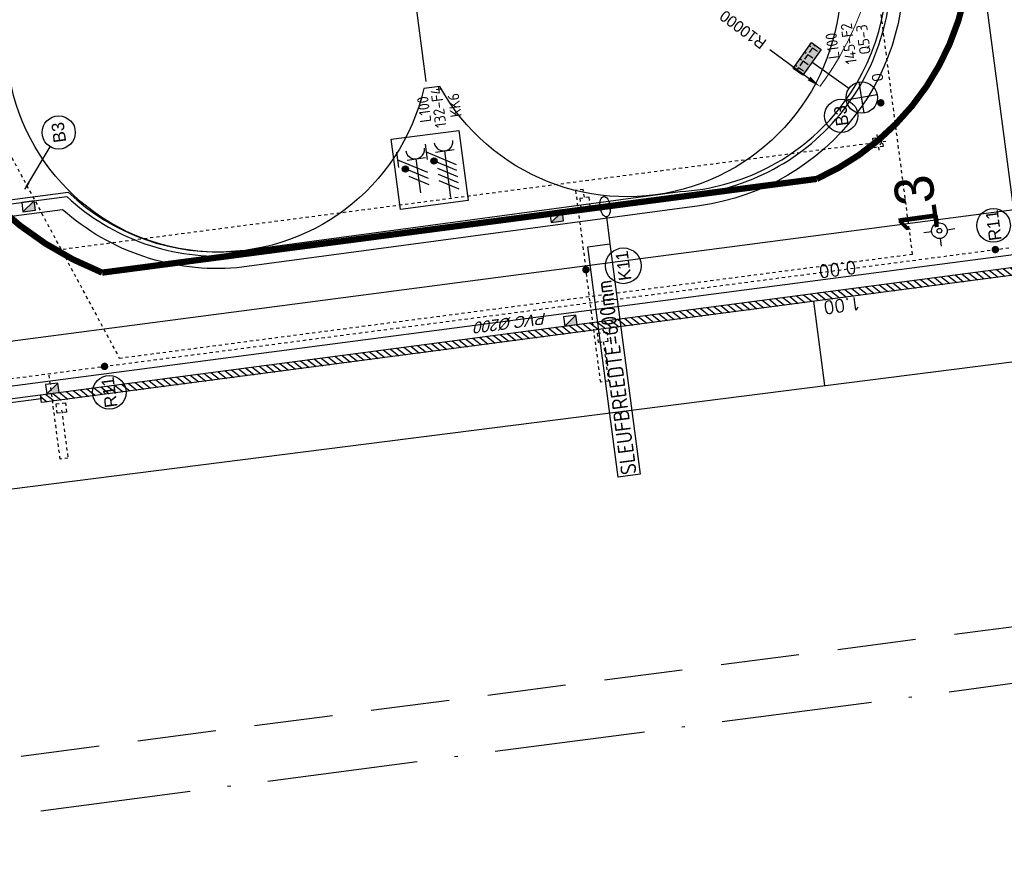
# Model space of a CAD drawing. Header units: metres. Extents: x 118052 to 118564, y 454784 to 455719.
# Tile 7 of 160: x 118225 to 118256, y 455148 to 455175. Entities that reach past the tile are written whole.
import ezdxf
from ezdxf.enums import TextEntityAlignment as Align

# ---------------------------------------------------------------- set-up
doc = ezdxf.new("R2010")
doc.units = ezdxf.units.M
doc.header["$LTSCALE"] = 0.5
doc.header["$PDMODE"] = 3
doc.header["$PDSIZE"] = 0.25
for name, pattern in [('ACAD_ISO10W100', [18, 12, -3, 0, -3]), ('DASHED', [19.049999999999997, 12.7, -6.35]), ('DASHED2', [0.375, 0.25, -0.125]), ('Tauw_L_Center2', [6.4990000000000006, 4, -0.833, 0.833, -0.833])]:
    doc.linetypes.add(name, pattern=pattern)
for name, color, linetype in [('_damwand', 1, 'Continuous'), ('_gebouwen', 7, 'Continuous'), ('_molgoot', 7, 'Continuous'), ('_straatkolk', 7, 'Continuous'), ('_tb13', 7, 'Continuous'), ('BHV plan', 7, 'Continuous'), ('BL00_WERKGRENS', 5, 'DASHED2'), ('EL6221--', 6, 'Continuous'), ('EL6222--', 6, 'Continuous'), ('EL6312--', 6, 'Continuous'), ('EL_N_A_EB00----REVISIE~-_-----', 1, 'Continuous'), ('GRAAFWERKZAAMHEDEN', 6, 'Continuous'), ('Grens', 1, 'ACAD_ISO10W100'), ('KABELLOOP', 6, 'Continuous'), ('Koningsstal VIEUWPORT', 254, 'Continuous'), ('M01', 6, 'Continuous'), ('OL24_TALUD', 252, 'Continuous'), ('ZU_B_-_EL999---LD_PE-65_sdr00~H_-----', 1, 'Tauw_L_Center2'), ('ZU_B_-_EL999---SYM_DRAINPUT~-_002--', 2, 'Tauw_L_Center2'), ('ZU_N_-_AL999---LB_PE-90_sdr00__20_^200~M_-----', 7, 'Continuous'), ('ZU_N_-_AL999---LK_pvc125_sdr34__20_^200~M_-----', 7, 'Continuous'), ('ZU_N_-_AL999---LR_pvc200_sdr34__18_^200~-_-----', 7, 'Continuous'), ('ZU_N_-_AL999---LR_pvc200_sdr34__20_^200~M_-----', 7, 'Continuous'), ('ZU_N_-_DX1AMA--_maatvoering_BGR__18_^200', 7, 'Continuous'), ('ZU_N_-_EL999---LB_PE-90_sdr00~H_-----', 2, 'Tauw_L_Center2'), ('ZU_N_-_EL999---LD_PE-65_sdr00~H_-----', 2, 'Tauw_L_Center2'), ('ZU_N_-_EL999---LK_pvc125_sdr34~H_-----', 2, 'Tauw_L_Center2'), ('ZU_N_-_EL999---LR_pvc200_sdr34~H_-----', 2, 'Tauw_L_Center2'), ('ZU_N_-_EL999---SYM_STRAATKOLK~-_----c', 7, 'Tauw_L_Center2'), ('ZU_N_-_ML999---LB_PE-90_sdr00__20_^200~M_-----', 7, 'Continuous'), ('ZU_N_-_ML999---LK_pvc125_sdr34__20_^200~M_-----', 7, 'Continuous'), ('ZU_N_-_ML999---LR_pvc200_sdr34__20_^200~M_-----', 7, 'Continuous')]:
    doc.layers.add(name, color=color, linetype=linetype)
doc.layers.add('_hekwerk', color=7, linetype='Continuous', lineweight=50)
doc.styles.add('200 ROMANS 2 MM KONINGSSTAL', font='romans.shx', dxfattribs={"height": 0.4})
doc.styles.add('BURO-018', font='Isocp.shx', dxfattribs={"height": 360})
doc.styles.add('BURO-025', font='Isocp.shx', dxfattribs={"height": 500})
doc.styles.add('civiel', font='civiel.shx')
doc.styles.add('TAUW-ISOCP', font='tcb_isocp.shx')
doc.styles.add('tcb_isocp', font='tcb_isocp.shx')
doc.dimstyles.new('tzu18-dot_^200', dxfattribs={"dimscale": 200, "dimtxt": 1.8, "dimasz": 3, "dimexe": 2, "dimexo": 0, "dimgap": 0.5, "dimtad": 1, "dimdec": 0, "dimzin": 0, "dimdsep": 46, "dimtxsty": 'TAUW-ISOCP', "dimblk": 'DOTSMALL', "dimcen": 2, "dimdle": 1.5, "dimclre": 8, "dimadec": 0, "dimazin": 0, "dimtp": 1, "dimtm": 1, "dimtfac": 1, "dimtix": 1, "dimtmove": 1, "dimatfit": 3, "dimldrblk": 'DOTSMALL', "dimfxl": 1, "dimtvp": 0.5, "dimtolj": 1, "dimtzin": 0, "dimlwd": -1, "dimlwe": 5, "dimarcsym": 0})

# ---------------------------------------------------------------- blocks, each defined once
blk = doc.blocks.new('*U9')
at = {"layer": '_straatkolk'}
blk.add_hatch(color=256, dxfattribs=at).paths.add_polyline_path([(0.1997073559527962, -0.1502915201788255), (0.1997073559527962, 0.1497084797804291), (-0.2002926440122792, -0.1502915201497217)])
blk.add_lwpolyline([(0.1997073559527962, -0.1502915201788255), (0.1997073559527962, 0.1497084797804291), (-0.2002926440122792, 0.1497084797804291), (-0.2002926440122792, -0.1502915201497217)], close=True, dxfattribs=at)
blk.add_lwpolyline([(-0.2002926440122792, -0.1502915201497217), (0.1997073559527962, 0.1497084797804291)], dxfattribs=at)
blk = doc.blocks.new('M01')
for points in [[(0, 0.5000000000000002), (0, 1)], [(-1, 0), (-0.5, 0)], [(0.5, 0), (1, 0)], [(0, -0.5000000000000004), (0, -1)]]:
    blk.add_lwpolyline(points)
for radius in [0.5, 0.15]:
    blk.add_circle((0, 0), radius)
blk = doc.blocks.new('*D170')
at = {"layer": 'Defpoints', "color": 0, "transparency": 16777216}
for p in [(-278895.6423663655, 16504.22415455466), (-285837.5586780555, 9306.32182636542)]:
    blk.add_point(p, dxfattribs=at)
at = {"layer": 'ZU_N_-_DX1AMA--_maatvoering_BGR__18_^200', "transparency": 16777216}
blk.add_line((-284459.5977462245, 10735.09563377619), (-285537.6678933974, 9617.271206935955), dxfattribs=at)
at = {"layer": 'ZU_N_-_DX1AMA--_maatvoering_BGR__18_^200', "color": 8, "lineweight": 5, "transparency": 16777216}
blk.add_arc((-278895.6423663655, 16504.22415455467), 10000.00000023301, 226.0371643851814, 277.4163131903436, dxfattribs=at)
at = {"layer": 'ZU_N_-_DX1AMA--_maatvoering_BGR__18_^200', "transparency": 16777216}
blk.add_solid([(-285589.4927901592, 9667.25300437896), (-285485.8429966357, 9567.28940949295), (-285837.5586780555, 9306.321826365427)], dxfattribs=at)
at = {"layer": 'ZU_N_-_DX1AMA--_maatvoering_BGR__18_^200', "transparency": 16777216, "insert": (-283715.8209985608, 11506.29945463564), "char_height": 360, "attachment_point": 5, "rotation": 46.03716438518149, "style": 'civiel'}
blk.add_mtext('\\A1;R10000', dxfattribs=at)
blk = doc.blocks.new('_DotSmall')
at = {"color": 0, "linetype": 'ByBlock', "const_width": 0.5}
blk.add_lwpolyline([(-0.0625, 0, 1), (0.0625, 0, 1)], format="xyb", close=True, dxfattribs=at)
blk = doc.blocks.new('E00525')
at = {"linetype": 'ByBlock'}
h = blk.add_hatch(dxfattribs=at)
h.set_pattern_fill('ANGLE', color=0, scale=0.18438609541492, style=0)
h.set_pattern_definition([(360, (-37.67331033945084, -34.01927211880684), (5.551115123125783e-17, 1.287936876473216), [0.9366813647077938, -0.3512555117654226]), (90, (-37.67331033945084, -34.01927211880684), (-1.287936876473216, 1.387778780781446e-16), [0.9366813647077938, -0.3512555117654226])])
edge = h.paths.add_edge_path()
edge.add_line((-2.522521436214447, 2.863310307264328), (2.522521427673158, 2.863310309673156))
edge.add_line((2.522521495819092, 2.863310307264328), (2.522521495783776, 1.000000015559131))
edge.add_line((2.522521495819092, 1.000000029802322), (-2.522521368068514, 1.000000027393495))
edge.add_line((-2.522521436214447, 1), (-2.522521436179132, 2.863310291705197))
h = blk.add_hatch(color=0, dxfattribs=at)
edge = h.paths.add_edge_path()
edge.add_line((-2.522521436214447, 2.863310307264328), (2.522521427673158, 2.863310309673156))
edge.add_line((2.522521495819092, 2.863310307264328), (2.522521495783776, 1.000000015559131))
edge.add_line((2.522521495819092, 1.000000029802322), (-2.522521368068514, 1.000000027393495))
edge.add_line((-2.522521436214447, 1), (-2.522521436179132, 2.863310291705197))
at = {"color": 0, "linetype": 'ByBlock'}
for p, q in [((-1.767766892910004, 14.38605433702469), (1.767767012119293, 10.85052046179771)), ((1.767766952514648, 14.38605433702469), (-1.767766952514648, 10.85052043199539)), ((5.960464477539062e-08, 10.0973382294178), (1.192092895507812e-07, 2.863310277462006))]:
    blk.add_line(p, q, dxfattribs=at)
blk.add_lwpolyline([(-2.522521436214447, 2.863310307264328), (2.522521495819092, 2.863310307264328), (2.522521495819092, 1.000000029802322), (-2.522521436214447, 1)], close=True, dxfattribs=at)
blk.add_circle((0, 12.61828738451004), 2.500000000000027, dxfattribs=at)
at = {"color": 0, "linetype": 'ByBlock', "style": 'BURO-018'}
for tag, p in [('E_GKAST', (5.960464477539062e-08, 20.61828738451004)), ('E_GROEP', (5.960464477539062e-08, 17.61828738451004)), ('E_SGROEP', (4.500000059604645, 17.61828738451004)), ('E_ARMCODE', (0, 12.61828738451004)), ('E_SLET', (4.500000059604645, 11.61828738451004))]:
    blk.add_attdef(tag, text='', height=1.8, dxfattribs=at).set_placement(p, align=Align.MIDDLE)
blk = doc.blocks.new('E00416')
at = {"color": 0, "linetype": 'Continuous'}
for p, q in [((-3, 7.982050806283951), (-2.99999988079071, 5.482050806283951)), ((-2.999999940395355, 6.732050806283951), (1.500000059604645, 4.133974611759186)), ((-1.499999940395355, 6.5), (1.500000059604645, 6.5)), ((1.192092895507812e-07, 1), (5.960464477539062e-08, 6.5)), ((1.500000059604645, 3.133974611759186), (-1.499999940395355, 4.866025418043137)), ((1.500000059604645, 2.133974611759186), (-1.499999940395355, 3.866025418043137))]:
    blk.add_line(p, q, dxfattribs=at)
at = {"color": 0, "linetype": 'Continuous', "const_width": 0.5}
blk.add_lwpolyline([(-1.683012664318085, 5.116025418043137, 1), (-2.183012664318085, 5.116025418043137, 1)], format="xyb", close=True, dxfattribs=at)
at = {"color": 0, "linetype": 'Continuous'}
blk.add_circle((-1.933012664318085, 5.116025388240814), 0.5000000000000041, dxfattribs=at)
blk.add_arc((5.960464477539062e-08, 8), 1.5, 180, 0, dxfattribs=at)
at = {"color": 0, "linetype": 'Continuous', "style": 'BURO-018', "flags": 1}
blk.add_attdef('E_MATCODE', text='', height=1.799999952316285, rotation=262.5836884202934, dxfattribs=at).set_placement((-436086809.6690868, 176092602.9433621), align=Align.MIDDLE)
at = {"color": 0, "linetype": 'Continuous', "style": 'BURO-018'}
for tag, p in [('E_GKAST', (5.960464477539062e-08, 13)), ('E_GROEP', (0, 10.00000002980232)), ('E_SGROEP', (4.500000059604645, 10))]:
    blk.add_attdef(tag, text='', height=1.8, dxfattribs=at).set_placement(p, align=Align.MIDDLE)
at = {"color": 0, "linetype": 'Continuous', "style": 'BURO-018', "flags": 1}
blk.add_attdef('E_VERMCODE', text='', height=1.8, dxfattribs=at).set_placement((13.00000005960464, 10), align=Align.MIDDLE)
blk = doc.blocks.new('111304D')
at = {"color": 0, "linetype": 'Continuous'}
for p, q in [((-3, 9.98205080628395), (-3, 7.482050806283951)), ((-3, 8.73205080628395), (1.500000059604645, 6.133974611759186)), ((-1.499999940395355, 8.5), (1.5, 8.5)), ((5.960464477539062e-08, 1.000000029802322), (5.960464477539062e-08, 8.5)), ((1.5, 5.133974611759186), (-1.499999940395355, 6.866025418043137)), ((1.500000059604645, 4.133974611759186), (-1.5, 5.866025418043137)), ((1.5, 3.133974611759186), (-1.499999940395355, 4.866025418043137)), ((1.500000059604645, 2.133974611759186), (-1.499999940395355, 3.866025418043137))]:
    blk.add_line(p, q, dxfattribs=at)
at = {"color": 0, "linetype": 'Continuous', "const_width": 0.5}
blk.add_lwpolyline([(-1.683012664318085, 7.116025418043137, 1), (-2.183012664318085, 7.116025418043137, 1)], format="xyb", close=True, dxfattribs=at)
at = {"color": 0, "linetype": 'Continuous'}
blk.add_circle((-1.93301260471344, 7.116025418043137), 0.5000000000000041, dxfattribs=at)
blk.add_arc((0, 10.00000002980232), 1.5, 180, 0, dxfattribs=at)
at = {"color": 0, "linetype": 'Continuous', "style": 'BURO-018', "flags": 1}
blk.add_attdef('E_MATCODE', text='', height=1.799999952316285, rotation=262.5836884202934, dxfattribs=at).set_placement((-436086809.6690868, 176092602.9433621), align=Align.MIDDLE)
at = {"color": 0, "linetype": 'Continuous', "style": 'BURO-018'}
for tag, p in [('E_GKAST', (5.960464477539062e-08, 15.5)), ('E_GROEP', (5.960464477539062e-08, 12.50000002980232)), ('E_SGROEP', (4.5, 12.5))]:
    blk.add_attdef(tag, text='', height=1.8, dxfattribs=at).set_placement(p, align=Align.MIDDLE)
at = {"color": 0, "linetype": 'Continuous', "style": 'BURO-018', "flags": 1}
blk.add_attdef('E_VERMCODE', text='', height=1.8, dxfattribs=at).set_placement((13, 12.5), align=Align.MIDDLE)
blk = doc.blocks.new('A$C051E189E')
at = {"layer": 'EL6221--'}
blk.add_lwpolyline([(-25760.61461561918, -36745.54536747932), (-23497.06018674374, -36745.54449260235), (-23497.05934369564, -38926.80258113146), (-25760.61377257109, -38926.80345600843)], close=True, dxfattribs=at)
ref = blk.add_blockref('111304D', (-25789.09529578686, -38393.26226118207), dxfattribs=dict(at, xscale=200, yscale=200, zscale=200, rotation=270.0000221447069))
ref.add_attrib('E_GROEP', 'KK6', dxfattribs={"layer": '0', "color": 1, "linetype": 'Continuous', "height": 360, "rotation": 2.219811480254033e-05, "style": 'BURO-018'}).set_placement((-22682.8381280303, -38891.35027548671), align=Align.MIDDLE)
ref.add_attrib('E_GKAST', 'L100', dxfattribs={"layer": '0', "color": 1, "linetype": 'Continuous', "height": 360, "rotation": 2.219811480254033e-05, "style": 'BURO-018'}).set_placement((-22689.09548324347, -37908.19549149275), align=Align.MIDDLE)
ref.add_attrib('E_SGROEP', '132-F4', dxfattribs={"layer": '0', "color": 1, "linetype": 'Continuous', "height": 360, "rotation": 2.219811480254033e-05, "style": 'BURO-018'}).set_placement((-22682.05877000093, -38368.74663412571), align=Align.MIDDLE)
at = {"layer": 'EL6222--', "xscale": 200, "yscale": 200, "zscale": 200, "rotation": 270.0000221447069}
blk.add_blockref('E00416', (-25521.09438019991, -37456.55529007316), dxfattribs=at)
at = {"layer": 'EL6312--'}
ref = blk.add_blockref('E00525', (-22418.1352237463, -49970.28928184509), dxfattribs=dict(at, xscale=200, yscale=200, zscale=200, rotation=137.1924115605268))
ref.add_attrib('E_SGROEP', 'Q5-3', dxfattribs={"layer": '0', "color": 1, "linetype": 'ByBlock', "height": 360, "style": 'BURO-018'}).set_placement((-22300.41437339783, -52113.84094014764), align=Align.MIDDLE)
ref.add_attrib('E_GKAST', 'L100', dxfattribs={"layer": '0', "color": 1, "linetype": 'ByBlock', "height": 360, "style": 'BURO-018'}).set_placement((-22372.37944984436, -51110.52965241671), align=Align.MIDDLE)
ref.add_attrib('E_GROEP', '145-F2', dxfattribs={"layer": '0', "color": 1, "linetype": 'ByBlock', "height": 360, "style": 'BURO-018'}).set_placement((-22369.11818748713, -51633.69005030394), align=Align.MIDDLE)
ref.add_attrib('E_SLET', 'O', dxfattribs={"layer": '0', "color": 1, "linetype": 'ByBlock', "height": 360, "style": 'BURO-018'}).set_placement((-23558.59481334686, -52405.19388049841), align=Align.MIDDLE)
blk = doc.blocks.new('A$C6DFC50BF')
at = {"layer": 'GRAAFWERKZAAMHEDEN'}
blk.add_line((-26849.51768183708, -43238.8626100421), (-27720.26597625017, -43238.8626100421), dxfattribs=at)
blk.add_lwpolyline([(-35143.44790428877, -42525.17153093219), (-27720.26597625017, -42525.17153096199), (-27720.26597625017, -43238.8626100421), (-35143.44790422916, -43238.8626100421)], close=True, dxfattribs=at)
blk.add_ellipse((-26522.16170066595, -43238.8626100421), major_axis=(327.355981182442, 6.085680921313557e-09), ratio=0.4933840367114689, dxfattribs=at)
at = {"layer": 'KABELLOOP', "linetype": 'DASHED', "const_width": 200}
for points in [[(-16326.44336074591, -21636.91844528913, 0.2968485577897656), (-26522.16170072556, -27029.90334996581)], [(-26522.16170066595, -50059.90334999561, 0.3636847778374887), (-17582.16170048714, -55943.81955593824)]]:
    blk.add_lwpolyline(points, format="xyb", dxfattribs=at)
blk.add_lwpolyline([(-26522.16170066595, -50059.90334999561), (-26522.16170066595, -27029.90334999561)], dxfattribs=at)
at = {"layer": 'GRAAFWERKZAAMHEDEN', "color": 2, "style": 'BURO-025'}
blk.add_text('SLEUFBREEDTE=600mm', height=500, rotation=359.9837082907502, dxfattribs=at).set_placement((-35109.41455578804, -43134.82707440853))
blk = doc.blocks.new('Leidingen')
at = {"layer": 'ZU_B_-_EL999---LD_PE-65_sdr00~H_-----'}
blk.add_lwpolyline([(-287843.7378258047, 34161.44478414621), (-287841.2247656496, 7694.497313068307)], dxfattribs=at)
at = {"layer": 'ZU_B_-_EL999---SYM_DRAINPUT~-_002--'}
for p, q in [((-287841.2481175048, 7940.433311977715), (-287841.1990788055, 7423.969314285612)), ((-288099.4567644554, 7694.472793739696), (-287582.9927668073, 7694.521832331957)), ((-287991.2390077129, 7844.483069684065), (-287691.2390090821, 7844.511554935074)), ((-287991.2390077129, 7844.483069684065), (-287991.2105223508, 7544.483071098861)), ((-287841.2173805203, 7616.71931339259), (-287841.2247656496, 7694.497313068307)), ((-287691.2390090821, 7844.511554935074), (-287691.2105236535, 7544.511556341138)), ((-287991.2105223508, 7544.483071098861), (-287691.2105236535, 7544.511556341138))]:
    blk.add_line(p, q, dxfattribs=at)
blk.add_circle((-287841.2247656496, 7694.497313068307), 99.99999999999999, dxfattribs=at)
at = {"layer": 'ZU_N_-_EL999---LB_PE-90_sdr00~H_-----'}
blk.add_lwpolyline([(-280797.0730125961, 36693.8406798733), (-291532.1112828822, 32630.85057785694), (-291532.1112831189, 7068.149949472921), (-274747.4530802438, 7068.149949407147)], dxfattribs=at)
at = {"layer": 'ZU_N_-_EL999---LD_PE-65_sdr00~H_-----'}
blk.add_lwpolyline([(-287843.7378258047, 34161.44478414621), (-285182.2799155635, 36971.18561943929)], dxfattribs=at)
at = {"layer": 'ZU_N_-_EL999---LK_pvc125_sdr34~H_-----'}
for points in [[(-292935.9649187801, 34674.47473662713), (-294485.9649187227, 34674.4747366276), (-294485.964918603, 34924.47473659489), (-291732.1112829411, 34924.47473672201)], [(-293030.5209968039, 17230.16434739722), (-294292.3192725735, 17230.1643474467), (-294292.3192727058, 17480.16434732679), (-290670.9264659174, 17480.16434800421)], [(-288369.9783213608, 17230.16434792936), (-288119.9783214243, 17230.16434791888), (-288119.9783214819, 17480.16434790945), (-290769.9783215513, 17480.16434779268)]]:
    blk.add_lwpolyline(points, dxfattribs=at)
at = {"layer": 'ZU_N_-_EL999---LR_pvc200_sdr34~H_-----'}
blk.add_lwpolyline([(-291732.1112830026, 37366.44620374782), (-291732.1112830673, -65.07610745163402)], dxfattribs=at)
at = {"layer": 'ZU_N_-_EL999---SYM_STRAATKOLK~-_----c', "lineweight": -3}
for points in [[(-292721.6012247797, 34524.47473658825), (-293021.6012248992, 34524.47473651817), (-293021.6012249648, 34824.47473661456), (-292721.6012247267, 34824.47473672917)], [(-292730.520996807, 17080.16434740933), (-293030.5209966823, 17080.16434736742), (-293030.5209969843, 17380.16434749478), (-292730.5209968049, 17380.1643476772)], [(-288687.2466053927, 17080.16434789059), (-288387.2466054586, 17080.16434786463), (-288387.2466053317, 17380.16434799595), (-288687.2466055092, 17380.16434811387)]]:
    blk.add_lwpolyline(points, close=True, dxfattribs=at)
at = {"layer": 'ZU_N_-_ML999---LB_PE-90_sdr00__20_^200~M_-----'}
for p, q in [((-285686.7249377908, 34843.20849079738), (-285780.8875851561, 34917.5952896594)), ((-285780.8875851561, 34917.5952896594), (-285773.7123914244, 34911.92701556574)), ((-285773.7123914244, 34911.92701556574), (-285753.3167620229, 34895.81483496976)), ((-285753.3167620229, 34895.81483496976), (-285722.7515667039, 34871.66887995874)), ((-285722.7515667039, 34871.66887995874), (-285686.7249377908, 34843.20849079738)), ((-285686.7249377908, 34843.20849079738), (-285650.6983089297, 34814.74810158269)), ((-285592.5622904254, 34768.82169193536), (-285686.7249377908, 34843.20849079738)), ((-285686.7249377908, 34843.20849079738), (-284548.9023849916, 33944.34912633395)), ((-285650.6983089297, 34814.74810158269), (-285620.1331135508, 34790.60214668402)), ((-285620.1331135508, 34790.60214668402), (-285599.737484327, 34774.48996605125)), ((-285599.737484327, 34774.48996605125), (-285592.5622904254, 34768.82169193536))]:
    blk.add_line(p, q, dxfattribs=at)
at = {"layer": 'ZU_N_-_ML999---LB_PE-90_sdr00__20_^200~M_-----', "flags": 128}
blk.add_lwpolyline([(-286608.0723537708, 7445.670167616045, 0, 0, 0), (-286585.8523334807, 7327.745315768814, 0, 91.82399999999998, 0), (-286587.5454990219, 7336.731189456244, 91.82399999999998, 169.728, 0), (-286592.3583555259, 7362.273712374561, 169.728, 221.712, 0), (-286599.5709740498, 7400.552119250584, 221.712, 240, 0), (-286608.0723537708, 7445.670167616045, 240, 221.712, 0), (-286616.5737336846, 7490.78821588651, 221.712, 169.728, 0), (-286623.7863523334, 7529.066622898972, 169.728, 91.82399999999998, 0), (-286628.5992087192, 7554.609145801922, 91.82399999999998, 0, 0), (-286630.2923742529, 7563.595019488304, 0, 0, 0), (-286608.0723537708, 7445.670167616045, 0, 0, 0), (-286755.8922174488, 8230.17149785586, 0, 0, 0)], format="xyseb", dxfattribs=at)
at = {"layer": 'ZU_N_-_ML999---LB_PE-90_sdr00__20_^200~M_-----'}
for centre, radius in [((-284131.7599859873, 33614.8141291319), 531.6023847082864), ((-286854.3273492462, 8752.58093517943), 531.6023847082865)]:
    blk.add_circle(centre, radius, dxfattribs=at)
at = {"layer": 'ZU_N_-_ML999---LK_pvc125_sdr34__20_^200~M_-----', "flags": 128}
blk.add_lwpolyline([(-290670.9264659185, 17480.164347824, 0, 0, 0), (-290667.8975860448, 17600.12611629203, 0, 91.82399999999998, 0), (-290668.1283867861, 17590.98502958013, 91.82399999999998, 169.728, 0), (-290668.7844419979, 17565.00131048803, 169.728, 221.712, 0), (-290669.7676164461, 17526.0617204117, 221.712, 240, 0), (-290670.9264659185, 17480.164347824, 240, 221.712, 0), (-290672.0853153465, 17434.26697523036, 221.712, 169.728, 0), (-290673.0684897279, 17395.32738520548, 169.728, 91.82399999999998, 0), (-290673.7245450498, 17369.34366624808, 91.82399999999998, 0, 0), (-290673.955345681, 17360.20257940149, 0, 0, 0), (-290670.9264659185, 17480.164347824, 0, 0, 0), (-290686.8797065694, 16848.32054732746, 0, 0, 0)], format="xyseb", dxfattribs=at)
at = {"layer": 'ZU_N_-_ML999---LK_pvc125_sdr34__20_^200~M_-----'}
blk.add_circle((-290701.2849321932, 16277.78739102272), 570.7149839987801, dxfattribs=at)
at = {"layer": 'ZU_N_-_ML999---LR_pvc200_sdr34__20_^200~M_-----', "flags": 128}
for points in [[(-291732.1112829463, 33133.2684905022, 0, 0, 0), (-291612.2697824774, 33139.43410488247, 0, 91.82399999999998, 0), (-291621.4017048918, 33138.96428506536, 91.82399999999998, 169.728, 0), (-291647.3593739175, 33137.62881298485, 169.728, 221.712, 0), (-291686.2599248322, 33135.62745447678, 221.712, 240, 0), (-291732.1112829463, 33133.2684905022, 240, 221.712, 0), (-291777.9626408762, 33130.9095264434, 221.712, 169.728, 0), (-291816.8631919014, 33128.90816800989, 169.728, 91.82399999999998, 0), (-291842.8208609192, 33127.57269598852, 91.82399999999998, 0, 0), (-291851.9527832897, 33127.10287610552, 0, 0, 0), (-291732.1112829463, 33133.2684905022, 0, 0, 0), (-292036.9545373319, 33117.58489228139, 0, 0, 0)], [(-291732.1112829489, 4425.558678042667, 0, 0, 0), (-291851.9294598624, 4432.162046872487, 0, 91.82399999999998, 0), (-291842.7993147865, 4431.658870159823, 91.82399999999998, 169.728, 0), (-291816.8466977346, 4430.228580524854, 169.728, 221.712, 0), (-291777.9537175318, 4428.085126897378, 221.712, 240, 0), (-291732.1112829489, 4425.558678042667, 240, 221.712, 0), (-291686.2688484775, 4423.032229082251, 221.712, 169.728, 0), (-291647.3758682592, 4420.888775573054, 169.728, 91.82399999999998, 0), (-291621.4232510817, 4419.45848592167, 91.82399999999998, 0, 0), (-291612.2931061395, 4418.955309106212, 0, 0, 0), (-291732.1112829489, 4425.558678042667, 0, 0, 0), (-291496.6799601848, 4412.583686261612, 0, 0, 0)]]:
    blk.add_lwpolyline(points, format="xyseb", dxfattribs=at)
at = {"layer": 'ZU_N_-_ML999---LR_pvc200_sdr34__20_^200~M_-----'}
for centre in [(-292573.5875834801, 33089.97615563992), (-290960.151352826, 4383.014747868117)]:
    blk.add_circle(centre, 537.3427850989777, dxfattribs=at)
at = {"layer": 'EL_N_A_EB00----REVISIE~-_-----'}
for name in ['A$C051E189E', 'A$C6DFC50BF']:
    blk.add_blockref(name, (-262229.9305388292, 59850.06411849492), dxfattribs=at)
at = {"layer": 'M01'}
ref = blk.add_blockref('M01', (-290902.9451942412, 6118.727849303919), dxfattribs=dict(at, xscale=499.999999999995, yscale=499.999999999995, zscale=499.999999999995, rotation=0.2803370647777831))
ref.add_attrib('TAG', '13', (-290902.9451942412, 6118.727849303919), dxfattribs={"layer": '0', "color": 81, "height": 1250, "rotation": 0.280337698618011})
at = {"layer": 'ZU_N_-_AL999---LB_PE-90_sdr00__20_^200~M_-----'}
for style, p in [('TAUW-ISOCP', (-284131.7599859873, 33614.8141291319)), ('tcb_isocp', (-286854.3273492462, 8752.58093517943))]:
    blk.add_text('B3', height=399.9999999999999, dxfattribs=dict(at, style=style)).set_placement(p, align=Align.MIDDLE)
at = {"layer": 'ZU_N_-_AL999---LK_pvc125_sdr34__20_^200~M_-----', "style": 'tcb_isocp'}
blk.add_text('K11', height=399.9999999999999, dxfattribs=at).set_placement((-290701.2849321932, 16277.78739102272), align=Align.MIDDLE)
at = {"layer": 'ZU_N_-_AL999---LR_pvc200_sdr34__18_^200~-_-----', "style": 'tcb_isocp', "oblique": 20.00023775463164}
blk.add_text('PVC %%129200', height=359.9999999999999, rotation=90, dxfattribs=at).set_placement((-291866.3493866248, 18917.70862841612))
at = {"layer": 'ZU_N_-_AL999---LR_pvc200_sdr34__20_^200~M_-----', "style": 'tcb_isocp'}
for p in [(-292573.5875834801, 33089.97615563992), (-290960.151352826, 4383.014747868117)]:
    blk.add_text('R11', height=399.9999999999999, dxfattribs=at).set_placement(p, align=Align.MIDDLE)
at = {"layer": 'ZU_N_-_DX1AMA--_maatvoering_BGR__18_^200'}
dim = blk.add_radius_dim(center=(-278895.6423663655, 16504.22415455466), mpoint=(-285837.5586780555, 9306.32182636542), dimstyle='tzu18-dot_^200', override={"dimasz": 2.16, "dimexe": 0, "dimgap": 0.6, "dimtad": 0, "dimtxsty": 'civiel', "dimcen": 0.1, "dimdle": 0, "dimclrd": 256, "dimclrt": 256, "dimadec": 2, "dimtm": 0, "dimtofl": 0, "dimtmove": 0, "dimtvp": 0}, dxfattribs=at)
dim.commit()
dim.dimension.update_dxf_attribs({"geometry": '*D170', "text_midpoint": (-283715.8209985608, 11506.29945463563), "dimtype": 164})

msp = doc.modelspace()

# ---------------------------------------------------------------- hatches: boundary and pattern name
at = {"layer": '_damwand'}
h = msp.add_hatch(dxfattribs=at)
h.set_pattern_fill('ANSI31', color=256, scale=0.05, style=0)
h.set_pattern_definition([(141.6844038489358, (118285.5844273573, 455214.3319940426), (-0.0984238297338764, -0.1245564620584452), [])])
h.paths.add_polyline_path([(118285.5552579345, 455170.7593735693), (118285.5877591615, 455170.5114952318), (118225.5752962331, 455162.6428016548), (118225.5427950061, 455162.8906799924)])

# ---------------------------------------------------------------- linework, layer by layer
msp.add_lwpolyline([(118250.5478904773, 455163.1861864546), (118250.1958649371, 455165.8709929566)])
at = {"layer": '_damwand', "color": 0}
msp.add_lwpolyline([(118285.5552579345, 455170.7593735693), (118285.5877591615, 455170.5114952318), (118225.5752962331, 455162.6428016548), (118225.5427950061, 455162.8906799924), (118285.5552579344, 455170.7593735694)], dxfattribs=at)
at = {"layer": '_gebouwen'}
msp.add_line((118237.8317475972, 455172.8805139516), (118231.9102855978, 455218.0087098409), dxfattribs=at)
msp.add_lwpolyline([(118251.005260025, 455176.8001094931, -0.8211431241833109), (118238.2717239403, 455172.7137977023), (118237.7600462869, 455172.6524283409), (118237.7604503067, 455172.6542100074, -0.8358298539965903), (118224.507387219, 455173.3206762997), (118222.0561813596, 455191.834)], format="xyb", dxfattribs=at)
at = {"layer": '_hekwerk', "lineweight": -2}
msp.add_lwpolyline([(118271.8224141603, 455327.3720709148), (118271.7863241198, 455334.5867313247), (118269.558, 455347.086), (118266.9163241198, 455360.4347313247), (118264.1786573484, 455377.5886351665), (118261.9046651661, 455395.0877247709), (118155.6559999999, 455382.2426666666), (118160.288, 455306.6199999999), (118162.379, 455281.874), (118167.107, 455249.7279999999), (118171.917, 455216.499), (118172.227, 455212.7359999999), (118173.912, 455200.03), (118178.156, 455171.7509999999), (118179.927, 455159.5309999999), (118195.4584849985, 455159.3820569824), (118211.5634896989, 455159.4226150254), (118222.6108883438, 455159.6400007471), (118292.6487714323, 455168.5302653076), (118294.1190167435, 455171.3829988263), (118292.823, 455193.84), (118292.2163301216, 455198.35799452)], dxfattribs=at)
at = {"layer": '_molgoot'}
msp.add_lwpolyline([(118245.5227383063, 455234.5880861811), (118248.0496118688, 455215.1220599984), (118251.2814921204, 455190.1629847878), (118252.987666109, 455177.3410420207, -0.4138194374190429), (118246.552482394, 455168.9186310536), (118231.8032551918, 455166.9357948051, -0.2037156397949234), (118226.2446571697, 455168.790060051), (118222.6366525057, 455168.3169869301), (118221.9613711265, 455173.4671809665), (118217.6869617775, 455172.886067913), (118216.4110321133, 455171.669084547), (118213.8899606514, 455169.3932578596), (118214.8311837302, 455161.8896223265), (118285.3934837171, 455171.1414995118), (118284.9280067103, 455174.6027260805), (118267.4102079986, 455172.3058347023), (118263.9329451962, 455171.8383632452, -0.4158503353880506), (118257.7114081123, 455176.6129236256), (118257.7114081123, 455176.6129236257), (118255.4027097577, 455194.2605006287, -0.4298859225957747), (118263.9413493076, 455204.8486265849), (118263.9413493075, 455204.8486265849), (118290.9896435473, 455208.3951355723), (118291.0929473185, 455207.6229182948)], format="xyb", dxfattribs=at)
at = {"layer": '_tb13'}
for points in [[(118216.1160568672, 455171.9957834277), (118217.5096321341, 455173.2656392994), (118222.3057269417, 455173.9176763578), (118222.9812558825, 455168.7655942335), (118226.3761837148, 455169.2107292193, 0.2099485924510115), (118231.7607491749, 455167.3336788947), (118245.9440234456, 455169.2404303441, 0.435061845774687), (118252.5911611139, 455177.2882803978), (118250.8848942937, 455190.110920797), (118247.6529236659, 455215.0706939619), (118245.1259546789, 455234.537455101), (118243.2808983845, 455249.2509040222), (118241.8845431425, 455259.4511941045, 0.4434917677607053), (118236.4677419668, 455263.8647185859), (118228.5220832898, 455262.8218946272), (118219.9083316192, 455261.6940580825, 0.417287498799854), (118218.1559912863, 455259.4749754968), (118218.8377493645, 455254.0482593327), (118214.1367835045, 455253.4753231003), (118212.805, 455254.468)], [(118216.0288442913, 455172.092189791), (118217.452, 455173.389), (118222.417, 455174.064), (118223.09325198, 455168.9113916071), (118226.422, 455169.346, 0.212013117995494), (118231.747, 455167.463), (118245.9267025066, 455169.3692712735, 0.4383998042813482), (118252.453, 455177.341), (118250.756, 455190.094), (118247.524, 455215.054), (118244.997, 455234.521), (118243.152, 455249.234), (118241.755, 455259.439, 0.4439321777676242), (118236.486, 455263.736), (118228.539, 455262.693), (118219.924, 455261.565, 0.417445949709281), (118218.285, 455259.491), (118218.983, 455253.935), (118214.101, 455253.34), (118212.7229341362, 455254.3624032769)]]:
    msp.add_lwpolyline(points, format="xyb", dxfattribs=at)
msp.add_lwpolyline([(118214.2690268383, 455170.3202174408), (118213.4671126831, 455169.5504176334), (118214.4843570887, 455161.4407235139), (118225.5427950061, 455162.8906799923), (118225.5596956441, 455162.7617832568), (118214.3716384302, 455161.2948313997), (118213.33, 455169.5989999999), (118214.179, 455170.4139999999)], dxfattribs=at)
at = {"layer": 'BHV plan', "color": 2, "linetype": 'Continuous'}
for p, q in [((118256.5643748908, 455168.7842206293), (118230.0818916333, 455370.7591773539)), ((118283.8438431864, 455172.3610406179), (118218.9157268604, 455163.8478180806))]:
    msp.add_line(p, q, dxfattribs=at)
at = {"layer": 'BL00_WERKGRENS', "color": 0, "ltscale": 20}
msp.add_lwpolyline([(118294.1167979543, 455236.3675521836), (118295.374342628, 455223.3554798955), (118295.374342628, 455223.3554798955), (118295.374342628, 455223.3554798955), (118295.374342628, 455223.3554798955), (118296.272865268, 455214.2313580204), (118296.272865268, 455214.2313580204), (118290.4809642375, 455213.4302010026), (118291.1600089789, 455208.6191423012), (118296.8598885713, 455209.3652475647), (118296.8598885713, 455209.3652475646), (118297.6627743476, 455203.4017529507), (118297.931544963, 455201.4120104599), (118298.9799472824, 455193.652222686), (118301.7757271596, 455161.4033668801), (118218.1659334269, 455150.483724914), (118200.2789749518, 455149.8250212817), (118175.3548482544, 455151.7550171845), (118174.266494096, 455158.784120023), (118166.0410136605, 455211.9202272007), (118154.6526086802, 455285.48623399)], dxfattribs=at)
at = {"layer": 'Grens', "color": 0, "ltscale": 0.8}
msp.add_lwpolyline([(118151.6103829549, 455337.106153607), (118154.8516452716, 455285.507846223), (118175.8426177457, 455149.9118583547), (118200.2424938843, 455148.0224577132), (118218.3161477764, 455148.6880365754), (118255.0595494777, 455153.494896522), (118260.0584249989, 455154.2094949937), (118295.0160195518, 455158.7827313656), (118303.7197331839, 455159.820159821), (118300.7695033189, 455193.850570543), (118299.4522551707, 455203.6356058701), (118297.464575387, 455203.3749728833), (118296.6855247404, 455209.1407174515), (118296.0505980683, 455214.4039213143), (118295.1828601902, 455223.3317774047), (118297.1292498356, 455223.5727095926), (118295.9054681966, 455236.5713895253), (118293.3201318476, 455256.3335737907), (118287.8532447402, 455288.5254538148), (118283.1974377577, 455313.6693708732), (118281.4874115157, 455316.0750029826), (118280.1972293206, 455323.4057878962), (118280.1972293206, 455323.4057878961), (118279.496971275, 455328.3973954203)], dxfattribs=at)

# ---------------------------------------------------------------- block references
at = {"layer": '_molgoot'}
for p, rotation in [((118225.1597630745, 455168.9002882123), 7.457617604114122), ((118241.9981601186, 455168.5596077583), 7.457617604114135), ((118242.4305320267, 455165.2565383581), 7.457617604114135), ((118225.9198134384, 455163.0916916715), 7.457617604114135)]:
    msp.add_blockref('*U9', p, dxfattribs=dict(at, rotation=rotation))
at = {"layer": 'Koningsstal VIEUWPORT', "color": 6, "xscale": 0.0009975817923, "yscale": 0.0009975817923, "zscale": 0.0009975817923, "rotation": 97.46987594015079}
msp.add_blockref('Leidingen', (118222.5204054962, 455456.6506997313), dxfattribs=at)

# ---------------------------------------------------------------- texts
at = {"layer": 'OL24_TALUD', "color": 7, "char_height": 0.4, "attachment_point": 1, "rotation": 187.4698759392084, "style": '200 ROMANS 2 MM KONINGSSTAL'}
for s, insert in [('0.00', (118251.5700988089, 455166.767541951)), ('1.00', (118251.72086467, 455165.6176902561))]:
    msp.add_mtext_dynamic_manual_height_columns(s, width=1.435165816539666, gutter_width=1, heights=[0], dxfattribs=dict(at, insert=insert))

doc.saveas('drawing.dxf')
